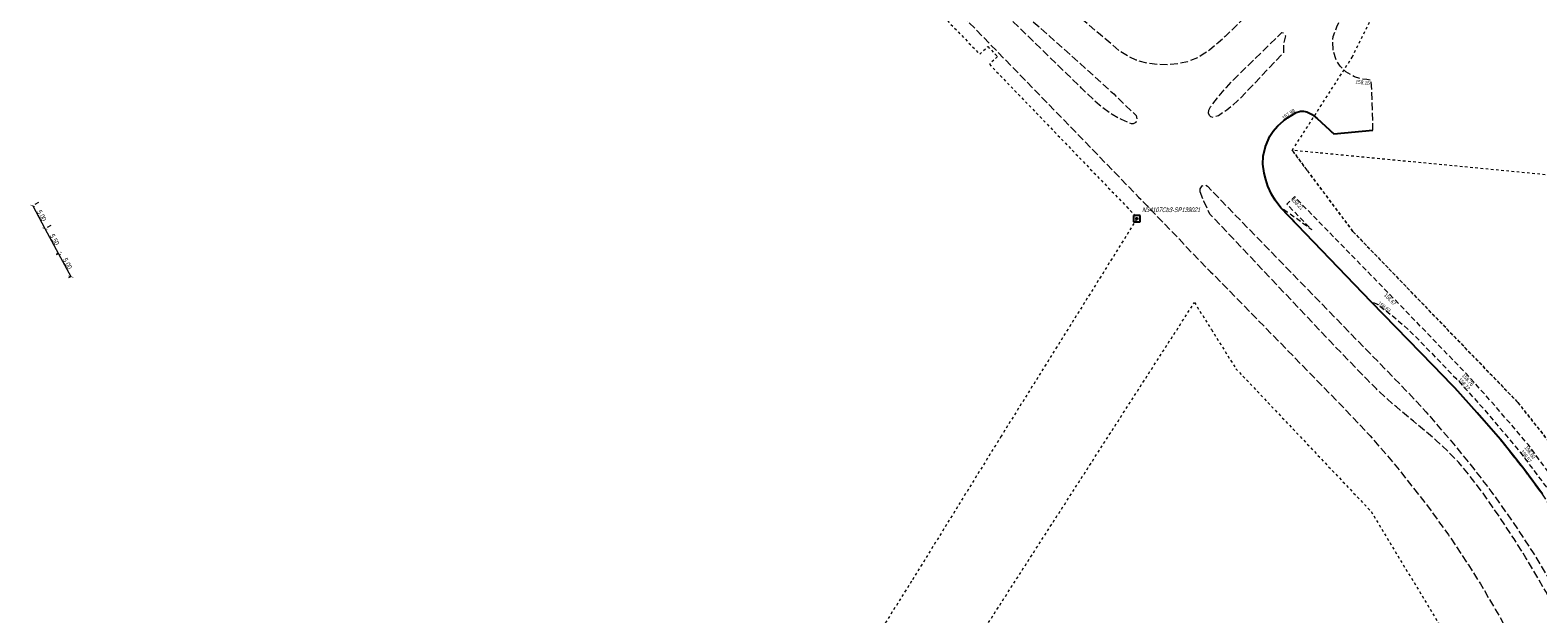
# Model space of a CAD drawing. Header units: metres. Extents: x 8440716 to 8446743, y 5883760 to 5887966.
# Tile 68 of 256: x 8442026 to 8442316, y 5885795 to 5885907. Entities that reach past the tile are written whole.
import ezdxf
from ezdxf.enums import TextEntityAlignment as Align

# ---------------------------------------------------------------- set-up
doc = ezdxf.new("R2010")
doc.units = ezdxf.units.M
doc.header["$MEASUREMENT"] = 0
for name, pattern in [('0.5_0.5', [1, 0.5, -0.5]), ('1', [0]), ('1.0_0.5', [1.5, 1, -0.5]), ('1.5_0.5', [2, 1.5, -0.5])]:
    doc.linetypes.add(name, pattern=pattern)
doc.layers.get('0').update_dxf_attribs({"color": 250, "linetype": 'CONTINUOUS', "lineweight": 5})
doc.layers.get('Defpoints').update_dxf_attribs({"color": 252, "linetype": 'CONTINUOUS'})
for name, color, linetype in [('!STR opis', 7, 'CONTINUOUS'), ('218-kontur użytku gruntowego', 253, 'CONTINUOUS'), ('chodnik', 253, 'CONTINUOUS'), ('jezdnia', 253, 'CONTINUOUS'), ('krawężnik', 253, 'CONTINUOUS'), ('pikieta sztuczna', 253, 'CONTINUOUS'), ('pikieta sztuczna-Atr2', 253, 'CONTINUOUS'), ('Szczegółowa osnowa geodezyjna pozioma', 253, 'CONTINUOUS'), ('Szczegółowa osnowa geodezyjna pozioma-Atr103', 253, 'CONTINUOUS')]:
    doc.layers.add(name, color=color, linetype=linetype)
doc.styles.add('_STR_Arial Narrow', font='arialnarrow.ttf', dxfattribs={"width": 0.8, "height": 1})
doc.styles.get("Standard").update_dxf_attribs({"font": 'Working1250', "width": 0.75})
doc.dimstyles.new('Maciek', dxfattribs={"dimtxt": 1, "dimasz": 0.7, "dimexe": 0.5, "dimexo": 1.5, "dimgap": 0.1, "dimtad": 1, "dimzin": 1, "dimdsep": 46, "dimtxsty": '_STR_Arial Narrow', "dimblk": 'ARCHTICK', "dimcen": 0, "dimclrd": 7, "dimclre": 7, "dimclrt": 7, "dimadec": 0, "dimazin": 0, "dimtfac": 1, "dimtmove": 0, "dimatfit": 3, "dimfxl": 1, "dimlwd": 15, "dimlwe": 15, "dimarcsym": 0})

# ---------------------------------------------------------------- blocks, each defined once
blk = doc.blocks.new('PW01')
at = {"linetype": 'Continuous', "lineweight": 13}
h = blk.add_hatch(color=0, dxfattribs=at)
edge = h.paths.add_edge_path()
edge.add_arc((0, 0), 0.045, 0, 360)
blk = doc.blocks.new('OSSP')
at = {"color": 0}
for p, q in [((-0.626, 0.625), (-0.626, -0.625)), ((-0.626, 0.625), (-0.626, -0.625)), ((0.624, 0.625), (-0.626, 0.625)), ((0.624, 0.625), (-0.626, 0.625)), ((0.3, 0), (-0.3, 0)), ((0.3, 0), (-0.3, 0)), ((0, -0.3), (0, 0.3)), ((0, -0.3), (0, 0.3)), ((0.624, -0.625), (0.624, 0.625)), ((0.624, -0.625), (0.624, 0.625)), ((-0.626, -0.625), (0.624, -0.625)), ((-0.626, -0.625), (0.624, -0.625))]:
    blk.add_line(p, q, dxfattribs=at)
blk = doc.blocks.new('_ArchTick')
at = {"color": 0, "linetype": 'ByBlock', "const_width": 0.15}
blk.add_lwpolyline([(-0.5, -0.5), (0.5, 0.5)], dxfattribs=at)
blk = doc.blocks.new('*D94')
at = {"layer": '!STR opis', "color": 7, "linetype": '1', "lineweight": 15}
for p, q in [((8442026.13, 5885873.22), (8442028.49, 5885868.81)), ((8442027.28, 5885873.84), (8442026.57, 5885873.46)), ((8442029.64, 5885869.43), (8442028.93, 5885869.05))]:
    blk.add_line(p, q, dxfattribs=at)
at = {"layer": 'Defpoints', "color": 0, "lineweight": 100}
for p in [(8442025.96, 5885873.13), (8442028.32, 5885868.72), (8442028.49, 5885868.81)]:
    blk.add_point(p, dxfattribs=at)
at = {"layer": '!STR opis', "color": 7, "lineweight": 15, "xscale": 0.7, "yscale": 0.7, "zscale": 0.7}
for p, rotation in [((8442026.13, 5885873.22), 118.2054460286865), ((8442028.49, 5885868.81), 298.2054460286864)]:
    blk.add_blockref('_ArchTick', p, dxfattribs=dict(at, rotation=rotation))
at = {"layer": '!STR opis', "color": 7, "lineweight": 9, "insert": (8442027.85, 5885871.31), "char_height": 1, "attachment_point": 5, "rotation": 298.2054, "style": '_STR_Arial Narrow'}
blk.add_mtext('5.00', dxfattribs=at)
blk = doc.blocks.new('*D95')
at = {"layer": '!STR opis', "color": 7, "linetype": '1', "lineweight": 15}
for p, q in [((8442028.49, 5885868.81), (8442031.09, 5885863.97)), ((8442029.04, 5885869.11), (8442028.93, 5885869.05)), ((8442031.64, 5885864.26), (8442031.53, 5885864.2))]:
    blk.add_line(p, q, dxfattribs=at)
at = {"layer": 'Defpoints', "color": 0, "lineweight": 100}
for p in [(8442027.72, 5885868.4), (8442030.32, 5885863.55), (8442031.09, 5885863.97)]:
    blk.add_point(p, dxfattribs=at)
at = {"layer": '!STR opis', "color": 7, "lineweight": 15, "xscale": 0.7, "yscale": 0.7, "zscale": 0.7}
for p, rotation in [((8442028.49, 5885868.81), 118.2054460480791), ((8442031.09, 5885863.97), 298.2054460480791)]:
    blk.add_blockref('_ArchTick', p, dxfattribs=dict(at, rotation=rotation))
at = {"layer": '!STR opis', "color": 7, "lineweight": 9, "insert": (8442030.33, 5885866.68), "char_height": 1, "attachment_point": 5, "rotation": 298.2054, "style": '_STR_Arial Narrow'}
blk.add_mtext('5.50', dxfattribs=at)
blk = doc.blocks.new('*D96')
at = {"layer": '!STR opis', "color": 7, "linetype": '1', "lineweight": 15}
for p, q in [((8442031.04, 5885863.94), (8442030.65, 5885863.73)), ((8442031.09, 5885863.97), (8442033.46, 5885859.56)), ((8442033.4, 5885859.53), (8442033.02, 5885859.32))]:
    blk.add_line(p, q, dxfattribs=at)
at = {"layer": 'Defpoints', "color": 0, "lineweight": 100}
for p in [(8442032.36, 5885864.65), (8442033.46, 5885859.56), (8442034.73, 5885860.24)]:
    blk.add_point(p, dxfattribs=at)
at = {"layer": '!STR opis', "color": 7, "lineweight": 15, "xscale": 0.7, "yscale": 0.7, "zscale": 0.7}
for p, rotation in [((8442031.09, 5885863.97), 118.2054460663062), ((8442033.46, 5885859.56), 298.2054460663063)]:
    blk.add_blockref('_ArchTick', p, dxfattribs=dict(at, rotation=rotation))
at = {"layer": '!STR opis', "color": 7, "lineweight": 9, "insert": (8442032.81, 5885862.05), "char_height": 1, "attachment_point": 5, "rotation": 298.2054, "style": '_STR_Arial Narrow'}
blk.add_mtext('5.00', dxfattribs=at)

msp = doc.modelspace()

# ---------------------------------------------------------------- linework, layer by layer
at = {"layer": '218-kontur użytku gruntowego', "color": 3, "linetype": '0.5_0.5', "lineweight": 18, "flags": 128}
for points in [[(8442280.18, 5885901.85), (8442322.51, 5885987.08)], [(8442191.83, 5885919.7), (8442208.47, 5885902.41)], [(8442208.47, 5885902.41), (8442210.02, 5885903.9)], [(8442210.02, 5885903.9), (8442211.89, 5885901.96)], [(8442211.89, 5885901.96), (8442210.34, 5885900.47)], [(8442268.64, 5885883.89), (8442280.18, 5885901.85)], [(8442210.34, 5885900.47), (8442236.77, 5885873.01)], [(8442271.55, 5885879.98), (8442268.64, 5885883.89)], [(8442268.64, 5885883.89), (8442271.55, 5885879.98)], [(8442273.62, 5885883.41), (8442268.64, 5885883.89)], [(8442349.18, 5885876.14), (8442273.62, 5885883.41)], [(8442280.32, 5885868.26), (8442271.55, 5885879.98)], [(8442271.55, 5885879.98), (8442280.32, 5885868.26)], [(8442236.77, 5885873.01), (8442238.83, 5885870.87)], [(8442238.7, 5885870.67), (8442212.59, 5885828.81)], [(8442238.83, 5885870.87), (8442238.7, 5885870.67)], [(8442312.06, 5885835.33), (8442280.32, 5885868.26)], [(8442280.32, 5885868.26), (8442312.06, 5885835.33)], [(8442175.02, 5885738.22), (8442249.81, 5885854.59)], [(8442249.81, 5885854.59), (8442253.07, 5885849.37)], [(8442253.07, 5885849.37), (8442257.78, 5885841.82)], [(8442257.78, 5885841.82), (8442283.82, 5885814.3)], [(8442319.97, 5885825.38), (8442312.06, 5885835.33)], [(8442312.06, 5885835.33), (8442319.97, 5885825.38)], [(8442212.59, 5885828.81), (8442195.34, 5885800.87)], [(8442283.82, 5885814.3), (8442312.01, 5885767.58)], [(8442195.34, 5885800.87), (8442170.87, 5885761.9)]]:
    msp.add_lwpolyline(points, dxfattribs=at)
at = {"layer": 'chodnik', "color": 253, "linetype": '1.0_0.5', "lineweight": 18, "flags": 128}
msp.add_lwpolyline([(8442266.46, 5885872.83), (8442283.86, 5885854.71), (8442284.94, 5885854.29), (8442288.19, 5885851.83), (8442290.89, 5885849.41), (8442292.54, 5885847.84), (8442300.12, 5885839.99), (8442300.47, 5885839.63), (8442306.31, 5885833.14), (8442312.44, 5885825.84), (8442317.93, 5885818.5), (8442323.17, 5885810.81), (8442327.87, 5885803.33), (8442331.85, 5885796.45), (8442342.83, 5885776.35), (8442344.46, 5885775.14), (8442346.16, 5885774.2), (8442346.4, 5885773.96), (8442346.5, 5885773.48), (8442346.37, 5885772.59), (8442348.42, 5885771.85), (8442348.95, 5885772.24), (8442350.21, 5885772.96), (8442351.04, 5885772.88), (8442351.73, 5885772.45), (8442352.49, 5885771.7), (8442352.77, 5885771.2), (8442354.13, 5885771.26), (8442355.24, 5885771.45), (8442355.03, 5885772.31), (8442355.15, 5885772.75), (8442355.48, 5885773.01), (8442356.45, 5885773.24), (8442357.41, 5885773.55), (8442358.5, 5885773.97), (8442359.33, 5885774.34), (8442383.84, 5885787.92), (8442416.12, 5885805.68), (8442449.71, 5885824.15), (8442481.16, 5885841.49), (8442514.02, 5885859.59), (8442543.31, 5885875.72), (8442564.01, 5885887.15), (8442580.37, 5885896.11), (8442580.86, 5885896.35), (8442580.76, 5885897.33), (8442580.54, 5885898.36), (8442580.11, 5885899.4), (8442563.33, 5885890.18), (8442536.31, 5885875.33), (8442536.13, 5885875.23), (8442533.61, 5885873.84), (8442513.51, 5885862.77), (8442509.14, 5885860.37), (8442506.36, 5885858.83), (8442479.74, 5885844.17), (8442448.35, 5885826.89), (8442414.69, 5885808.32), (8442398.73, 5885799.65), (8442382.44, 5885790.58), (8442358.34, 5885777.27), (8442356.64, 5885776.42), (8442354.8, 5885775.47), (8442353.82, 5885775.07), (8442352.68, 5885774.89), (8442351.36, 5885774.9), (8442349.89, 5885775.18), (8442348, 5885775.7), (8442346.52, 5885776.32), (8442345.77, 5885776.72), (8442344.47, 5885777.92), (8442343.89, 5885778.74), (8442333.61, 5885797.49), (8442329.73, 5885804.3), (8442324.91, 5885811.94), (8442319.63, 5885819.69), (8442314.1, 5885827.12), (8442307.88, 5885834.46), (8442301.96, 5885841.04), (8442287.01, 5885856.55), (8442269.07, 5885874.96), (8442267.58, 5885873.54), (8442272.44, 5885868.55), (8442267.69, 5885872)], close=True, dxfattribs=at)
at = {"layer": 'jezdnia', "color": 253, "linetype": '1.5_0.5', "lineweight": 18, "flags": 128}
for points in [[(8442182.64, 5885667.02), (8442183.93, 5885663.68), (8442185.11, 5885660.42), (8442197.38, 5885664.97), (8442200.68, 5885666.22), (8442216.76, 5885672.78), (8442216.99, 5885672.86), (8442224.07, 5885675.96), (8442231.01, 5885679), (8442235.03, 5885680.8), (8442247.1, 5885686.44), (8442259.38, 5885692.52), (8442268.55, 5885697.31), (8442274.42, 5885700.41), (8442290.83, 5885709.32), (8442301.39, 5885715.16), (8442325.72, 5885728.53), (8442361.66, 5885748.3), (8442364.41, 5885749.81), (8442366.18, 5885750.8), (8442370.1, 5885752.96), (8442395.86, 5885767.12), (8442411.49, 5885775.73), (8442428.11, 5885784.85), (8442461.72, 5885803.33), (8442493.12, 5885820.6), (8442509.07, 5885829.36), (8442525.08, 5885838.22), (8442560.59, 5885857.76), (8442575.62, 5885866.03), (8442596.27, 5885877.38), (8442622.88, 5885892.02), (8442655.42, 5885909.85), (8442670.86, 5885918.39), (8442687.74, 5885927.66), (8442719.97, 5885945.42), (8442752.21, 5885963.2), (8442782.54, 5885979.87), (8442817.28, 5885998.96), (8442832.59, 5886007.41), (8442849.68, 5886016.78), (8442866.88, 5886026.28), (8442881.99, 5886034.53), (8442900.66, 5886044.85), (8442914.66, 5886052.49), (8442928.88, 5886060.39), (8442946.55, 5886070.05), (8442963.27, 5886079.29), (8442979.26, 5886088.05), (8442994.34, 5886096.35), (8443012.55, 5886106.35), (8443031.31, 5886116.65), (8443044.11, 5886123.64), (8443060.54, 5886132.7), (8443075.98, 5886141.25), (8443095.05, 5886151.72), (8443108.91, 5886159.35), (8443125.9, 5886168.72), (8443141.39, 5886177.23), (8443155.91, 5886185.21), (8443157.54, 5886186.08), (8443159.23, 5886186.84), (8443160.86, 5886187.3), (8443162.63, 5886187.68), (8443164.5, 5886187.78), (8443166.65, 5886187.56), (8443168.8, 5886187.11), (8443170.6, 5886186.43), (8443172.73, 5886185.26), (8443173.93, 5886184.39), (8443175.14, 5886183.18), (8443176.03, 5886182.15), (8443176.68, 5886181.29), (8443183.77, 5886169.39), (8443184.7, 5886167.9), (8443185.92, 5886166.11), (8443200, 5886146.29), (8443201.26, 5886144.48), (8443212.45, 5886128.84), (8443213.57, 5886127.14), (8443215.06, 5886124.5), (8443215.43, 5886123.98), (8443220.79, 5886126.94), (8443220.53, 5886127.38), (8443207.65, 5886156.32), (8443201.8, 5886169.32), (8443198.9, 5886174.06), (8443194.72, 5886181.54), (8443190.71, 5886188.52), (8443189.9, 5886189.79), (8443189.5, 5886190.35), (8443188.06, 5886192.86), (8443187.56, 5886194.26), (8443187.08, 5886196.27), (8443187.17, 5886198.09), (8443187.49, 5886199.48), (8443187.97, 5886200.6), (8443188.72, 5886201.97), (8443189.74, 5886203.16), (8443190.93, 5886204.13), (8443191.81, 5886204.71), (8443193.62, 5886205.7), (8443199.41, 5886208.86), (8443223.12, 5886221.73), (8443238.17, 5886230.17), (8443255.89, 5886239.65), (8443272.16, 5886248.51), (8443288.16, 5886257.14), (8443292.38, 5886259.46), (8443303.37, 5886265.4), (8443311.2, 5886269.66), (8443320.62, 5886274.85), (8443336.09, 5886283.17), (8443353.33, 5886292.56), (8443368.22, 5886300.64), (8443385.96, 5886310.32), (8443403.31, 5886319.78), (8443418.42, 5886328.02), (8443427, 5886332.66), (8443436.75, 5886337.91), (8443450.76, 5886345.54), (8443466.85, 5886354.26), (8443483.26, 5886363.22), (8443499.04, 5886371.8), (8443515.78, 5886380.89), (8443526.31, 5886386.6), (8443528.39, 5886387.73), (8443530.06, 5886388.47), (8443531.43, 5886388.9), (8443532.3, 5886389.02), (8443533.39, 5886389.06), (8443534.59, 5886388.9), (8443536.2, 5886388.66), (8443537.85, 5886388.32), (8443538.44, 5886388.1), (8443538.95, 5886387.79), (8443539.93, 5886387.11), (8443540.7, 5886386.46), (8443541.78, 5886385.5), (8443542.6, 5886384.63), (8443543.66, 5886383.28), (8443549.13, 5886386.45), (8443549.41, 5886386.64), (8443548.71, 5886388.63), (8443548.41, 5886389.83), (8443548.24, 5886390.67), (8443547.96, 5886392.33), (8443547.97, 5886392.85), (8443548.15, 5886393.99), (8443548.6, 5886395.65), (8443549.09, 5886396.87), (8443549.93, 5886398.3), (8443550.69, 5886399.17), (8443551.83, 5886400.2), (8443553.52, 5886401.41), (8443580.69, 5886416.19), (8443613.39, 5886433.98), (8443646.03, 5886451.69), (8443678.53, 5886469.41), (8443710.96, 5886487.02), (8443743.2, 5886504.62), (8443750.92, 5886508.73), (8443752.18, 5886509.35), (8443753.51, 5886509.96), (8443772.41, 5886518.46), (8443776.78, 5886520.45), (8443781.52, 5886522.57), (8443783.58, 5886523.52), (8443791.91, 5886527.66), (8443809.52, 5886537.25), (8443842.31, 5886555.06), (8443848.92, 5886558.62), (8443864.01, 5886566.87), (8443874.8, 5886572.73), (8443907.44, 5886590.41), (8443929.48, 5886602.46), (8443939.46, 5886607.88), (8443971.66, 5886625.39), (8444001.52, 5886641.64), (8444001.83, 5886641.8), (8444003.04, 5886642.42), (8444003.77, 5886642.69), (8444005.16, 5886643.21), (8444008.22, 5886643.67), (8444010.24, 5886643.47), (8444012.17, 5886643.02), (8444013.73, 5886642.38), (8444015.59, 5886641.2), (8444016.98, 5886640.13), (8444018.03, 5886638.64), (8444018.76, 5886637.39), (8444018.97, 5886637.1), (8444019.24, 5886636.62), (8444022.21, 5886638.24), (8444025.35, 5886639.89), (8444025.17, 5886640.28), (8444024.96, 5886640.68), (8444022.49, 5886645.15), (8444021.51, 5886646.93), (8444020.57, 5886648.54), (8444019.45, 5886650.82), (8444019.29, 5886651.63), (8444019.35, 5886652.03), (8444019.81, 5886652.28), (8444020.18, 5886652.13), (8444021.24, 5886651.15), (8444022.35, 5886649.63), (8444023.25, 5886647.97), (8444024.25, 5886646.08), (8444026.67, 5886641.69), (8444027.13, 5886640.95), (8444031.5, 5886643.22), (8444036.06, 5886645.56), (8444035.98, 5886645.79), (8444035.56, 5886646.49), (8444033.4, 5886650.34), (8444033.11, 5886650.98), (8444032.74, 5886652.02), (8444032.55, 5886652.85), (8444032.45, 5886653.79), (8444032.43, 5886654.52), (8444032.49, 5886655.62), (8444032.56, 5886656.41), (8444032.79, 5886657.61), (8444033.12, 5886658.67), (8444033.58, 5886659.77), (8444034.07, 5886660.79), (8444034.6, 5886661.6), (8444035.1, 5886662.23), (8444036.89, 5886664.04), (8444037.51, 5886664.58), (8444038.3, 5886665.07), (8444039.65, 5886665.81), (8444041.04, 5886666.54), (8444042.79, 5886667.48), (8444093.39, 5886695.02), (8444096.66, 5886696.8), (8444106.96, 5886702.37), (8444133.41, 5886716.78), (8444166.14, 5886734.6), (8444194.9, 5886750.2), (8444209.39, 5886758.1), (8444230.88, 5886769.79), (8444236.05, 5886772.56), (8444252.2, 5886781.37), (8444263.53, 5886787.55), (8444295.99, 5886805.18), (8444317.07, 5886816.66), (8444318.07, 5886817.19), (8444319.66, 5886818.07), (8444332.15, 5886824.85), (8444333.53, 5886825.54), (8444334.11, 5886825.87), (8444360.83, 5886840.41), (8444380.6, 5886851.19), (8444424.86, 5886875.27), (8444442.08, 5886884.62), (8444443.19, 5886885.22), (8444458.15, 5886893.35), (8444490.66, 5886911.03), (8444519.32, 5886926.65), (8444522.47, 5886928.32), (8444538.39, 5886937.03), (8444555.99, 5886946.55), (8444588.27, 5886964.09), (8444620.73, 5886981.9), (8444653.28, 5887000.05), (8444685.3, 5887018.21), (8444717.46, 5887036.42), (8444749.52, 5887054.61), (8444782.17, 5887073.01), (8444814.04, 5887090.64), (8444846.64, 5887108.45), (8444868.2, 5887120.27), (8444873.27, 5887123.12), (8444889.64, 5887132.07), (8444882.03, 5887135.94), (8444864.66, 5887126.43), (8444843.4, 5887114.77), (8444810.95, 5887097.04), (8444778.53, 5887079.11), (8444746.26, 5887060.92), (8444714.17, 5887042.73), (8444681.74, 5887024.44), (8444649.84, 5887006.33), (8444617.5, 5886988.24), (8444610.77, 5886984.48), (8444610.05, 5886984.9), (8444609.34, 5886984.48), (8444609.22, 5886983.66), (8444585.16, 5886970.55), (8444552.7, 5886952.85), (8444541.15, 5886946.59), (8444519.56, 5886934.86), (8444516.02, 5886932.92), (8444487.24, 5886917.27), (8444476.31, 5886911.33), (8444452.13, 5886898.16), (8444422.65, 5886882.11), (8444389.83, 5886864.29), (8444357.71, 5886846.82), (8444325.06, 5886829.04), (8444292.44, 5886811.3), (8444259.94, 5886793.61), (8444227.93, 5886776.18), (8444194.8, 5886758.19), (8444162.61, 5886740.72), (8444130.05, 5886722.97), (8444097.62, 5886705.32), (8444064.95, 5886687.6), (8444039.43, 5886673.68), (8444037.63, 5886672.71), (8444032.76, 5886670.09), (8444028.82, 5886668.19), (8444025.78, 5886667.4), (8444025.41, 5886667.59), (8444025.38, 5886667.64), (8444025.29, 5886668.01), (8444025.55, 5886668.31), (8444026.45, 5886668.85), (8444031.87, 5886671.86), (8444036.7, 5886674.47), (8444038.5, 5886675.45), (8444063.84, 5886689.19), (8444096.57, 5886706.97), (8444103.07, 5886710.56), (8444104.89, 5886711.58), (8444106.61, 5886712.6), (8444108.42, 5886713.77), (8444128, 5886726.42), (8444134.67, 5886730.74), (8444136.62, 5886731.99), (8444138.57, 5886733.22), (8444140.38, 5886734.2), (8444159.81, 5886744.81), (8444192.81, 5886762.73), (8444225.35, 5886780.41), (8444257.6, 5886797.94), (8444289.99, 5886815.57), (8444322.58, 5886833.3), (8444355.13, 5886851.01), (8444387.48, 5886868.6), (8444388.28, 5886869.04), (8444388.95, 5886868.79), (8444389.67, 5886869.2), (8444389.8, 5886869.88), (8444419.95, 5886886.23), (8444452.63, 5886904.01), (8444484.97, 5886921.57), (8444517.29, 5886939.14), (8444550.43, 5886957.18), (8444582.81, 5886974.82), (8444615.26, 5886992.42), (8444647.73, 5887010.09), (8444680.13, 5887027.72), (8444712.81, 5887045.52), (8444745.15, 5887063.07), (8444777.61, 5887080.69), (8444810.13, 5887098.4), (8444842.68, 5887116.09), (8444863.88, 5887127.61), (8444882.96, 5887137.97), (8444882.26, 5887145.94), (8444860.65, 5887133.93), (8444839.33, 5887122.35), (8444806.76, 5887104.66), (8444774.02, 5887086.8), (8444741.95, 5887069.42), (8444709.6, 5887051.8), (8444676.44, 5887033.78), (8444644.37, 5887016.38), (8444612.06, 5886998.82), (8444588.65, 5886986.08), (8444587.26, 5886985.29), (8444573.12, 5886977.57), (8444572.3, 5886977.16), (8444547.1, 5886963.53), (8444514.16, 5886945.57), (8444481.68, 5886927.89), (8444449.12, 5886910.17), (8444416.89, 5886892.66), (8444384.06, 5886874.78), (8444351.63, 5886857.13), (8444318.98, 5886839.45), (8444312.91, 5886836.14), (8444311.82, 5886835.51), (8444299.14, 5886828.6), (8444298.16, 5886828.07), (8444286.79, 5886821.89), (8444254.3, 5886804.2), (8444243.13, 5886798.16), (8444227.05, 5886789.41), (8444222.13, 5886786.73), (8444189.33, 5886768.9), (8444156.95, 5886751.28), (8444123.75, 5886733.21), (8444092.15, 5886716.06), (8444058.84, 5886697.93), (8444033.66, 5886684.23), (8444031.96, 5886683.28), (8444027.04, 5886680.61), (8443995.23, 5886663.39), (8443994.32, 5886662.89), (8443993.17, 5886662.27), (8443991.23, 5886661.21), (8443990.8, 5886660.98), (8443986.63, 5886658.84), (8443985.92, 5886658.29), (8443973.91, 5886651.74), (8443961.32, 5886644.88), (8443947.15, 5886637.19), (8443937.23, 5886631.77), (8443936.61, 5886631.6), (8443929.02, 5886627.34), (8443889.81, 5886606.05), (8443864.33, 5886592.22), (8443831.66, 5886574.46), (8443799.01, 5886556.69), (8443766.57, 5886539.05), (8443734.18, 5886521.39), (8443701.99, 5886503.91), (8443669.61, 5886486.27), (8443636.97, 5886468.52), (8443603.91, 5886450.56), (8443570.97, 5886432.65), (8443551.41, 5886422.01), (8443539.44, 5886415.52), (8443538.87, 5886415.2), (8443506.58, 5886397.62), (8443489.49, 5886388.36), (8443473.88, 5886379.86), (8443457.75, 5886371.08), (8443441.56, 5886362.27), (8443426.4, 5886354.03), (8443409.11, 5886344.67), (8443391.27, 5886334.95), (8443376.6, 5886326.98), (8443366.93, 5886321.75), (8443358.68, 5886317.2), (8443351.13, 5886313.14), (8443343.69, 5886309.09), (8443338.6, 5886306.36), (8443329.25, 5886301.24), (8443315.33, 5886293.7), (8443311.22, 5886291.46), (8443294.86, 5886282.52), (8443290.95, 5886280.37), (8443290.5, 5886280.14), (8443278.14, 5886273.43), (8443266.38, 5886267.05), (8443259.62, 5886263.33), (8443241.48, 5886256.76), (8443192.08, 5886226.72), (8443190.09, 5886225.66), (8443188.31, 5886224.68), (8443184.36, 5886222.54), (8443181.76, 5886221.1), (8443170.7, 5886217.65), (8443170.26, 5886217.77), (8443160.42, 5886224.39), (8443156.16, 5886227.25), (8443159.75, 5886215.74), (8443159.73, 5886213.66), (8443159.39, 5886211.66), (8443158.81, 5886210.12), (8443157.97, 5886208.73), (8443157.23, 5886207.99), (8443155.67, 5886206.81), (8443153.92, 5886205.82), (8443144.69, 5886200.74), (8443131.57, 5886193.55), (8443118.2, 5886186.27), (8443112.75, 5886183.31), (8443099.28, 5886175.85), (8443084.72, 5886167.8), (8443075.2, 5886162.68), (8443066.84, 5886158.03), (8443053.58, 5886150.78), (8443034.73, 5886140.43), (8443021.46, 5886133.1), (8443012.19, 5886128.04), (8442990.56, 5886116.19), (8442985.17, 5886113.13), (8442969.51, 5886104.55), (8442954.41, 5886096.21), (8442937.1, 5886086.69), (8442920.14, 5886077.37), (8442904.57, 5886068.79), (8442891.36, 5886061.56), (8442872.46, 5886051.15), (8442871.57, 5886050.69), (8442870.04, 5886049.95), (8442853.23, 5886042.46), (8442839.41, 5886036.36), (8442836.01, 5886034.82), (8442834.07, 5886033.91), (8442832.21, 5886032.92), (8442822.23, 5886027.48), (8442806.05, 5886018.56), (8442790.76, 5886010.15), (8442789.27, 5886009.36), (8442788.34, 5886008.95), (8442787.47, 5886008.82), (8442785.78, 5886009.11), (8442784.95, 5886009.41), (8442783.89, 5886010.13), (8442783.07, 5886010.99), (8442782.62, 5886011.64), (8442781.65, 5886013.34), (8442781, 5886014.48), (8442780.78, 5886014.42), (8442776.15, 5886011.86), (8442775.91, 5886011.65), (8442777.81, 5886008.18), (8442778.09, 5886007.21), (8442778.01, 5886005.75), (8442777.65, 5886004.51), (8442776.96, 5886003.35), (8442776.3, 5886002.55), (8442774.81, 5886001.36), (8442770.87, 5885999.23), (8442756.54, 5885991.31), (8442741.24, 5885982.9), (8442708.36, 5885964.81), (8442676.55, 5885947.34), (8442660.13, 5885938.27), (8442643.94, 5885929.38), (8442626.55, 5885919.81), (8442611.85, 5885911.74), (8442600.84, 5885905.69), (8442591.83, 5885900.77), (8442590.6, 5885900.4), (8442589.56, 5885900.34), (8442588.46, 5885900.57), (8442587.49, 5885900.95), (8442586.37, 5885901.59), (8442585.49, 5885902.51), (8442585.2, 5885902.95), (8442584.28, 5885904.35), (8442583.34, 5885905.77), (8442578.98, 5885903.47), (8442578.19, 5885902.97), (8442579.08, 5885901.42), (8442579.74, 5885900.28), (8442580.11, 5885899.4), (8442580.54, 5885898.36), (8442580.76, 5885897.33), (8442580.86, 5885896.35), (8442580.83, 5885895.6), (8442580.67, 5885894.5), (8442580.1, 5885892.72), (8442579.43, 5885891.17), (8442578.57, 5885889.96), (8442577.62, 5885889.04), (8442576.46, 5885888.28), (8442566.72, 5885882.85), (8442562.08, 5885880.33), (8442555.47, 5885876.7), (8442551.35, 5885874.45), (8442534.3, 5885865.07), (8442516.23, 5885855.16), (8442499.86, 5885846.13), (8442483.54, 5885837.12), (8442468.47, 5885828.84), (8442458.4, 5885823.29), (8442456.97, 5885822.61), (8442455.91, 5885822.09), (8442451.51, 5885820.14), (8442431.99, 5885811.54), (8442422.73, 5885807.44), (8442420.7, 5885806.47), (8442419.24, 5885805.71), (8442416.79, 5885804.41), (8442400.7, 5885795.58), (8442384.59, 5885786.71), (8442372.34, 5885779.96), (8442359.86, 5885773.09), (8442359.12, 5885772.71), (8442356.89, 5885771.91), (8442355.24, 5885771.45), (8442354.13, 5885771.26), (8442352.77, 5885771.2), (8442350.85, 5885771.4), (8442348.42, 5885771.85), (8442346.37, 5885772.59), (8442344.02, 5885773.8), (8442341.7, 5885775.62), (8442340.49, 5885777.6), (8442335.38, 5885787.01), (8442330.67, 5885795.59), (8442330.5, 5885795.86), (8442328.05, 5885800.26), (8442324.7, 5885805.83), (8442320.55, 5885812.22), (8442316.79, 5885817.61), (8442313.21, 5885822.52), (8442308.71, 5885828.15), (8442304.23, 5885833.34), (8442299.92, 5885838.16), (8442299.39, 5885838.7), (8442295.74, 5885842.46), (8442283.86, 5885854.71), (8442266.46, 5885872.83), (8442265.33, 5885874.27), (8442264.62, 5885875.43), (8442263.95, 5885876.98), (8442263.53, 5885878.29), (8442263.24, 5885879.49), (8442263, 5885881.24), (8442263.03, 5885882.79), (8442263.48, 5885884.64), (8442264.32, 5885886.63), (8442264.98, 5885887.61), (8442265.83, 5885888.58), (8442267.01, 5885889.63), (8442267.74, 5885890.15), (8442269.38, 5885891.21), (8442270.24, 5885891.47), (8442270.78, 5885891.41), (8442271.44, 5885891.29), (8442272.5, 5885890.82), (8442273.41, 5885890), (8442276.64, 5885887.1), (8442284.17, 5885887.75), (8442284.05, 5885893.41), (8442283.84, 5885897.42), (8442283, 5885897.52), (8442282.04, 5885897.63), (8442280.64, 5885898.05), (8442278.98, 5885899.02), (8442278.1, 5885899.87), (8442277.84, 5885900.13), (8442277, 5885901.5), (8442276.53, 5885903.1), (8442276.49, 5885903.24), (8442276.42, 5885904.89), (8442276.54, 5885905.81), (8442277.21, 5885907.71), (8442278.72, 5885910.56), (8442283.3, 5885918.75), (8442285.02, 5885921.81), (8442287.18, 5885925.81), (8442288.02, 5885927.39), (8442291.67, 5885934.6), (8442294.45, 5885940.23), (8442297.5, 5885946.49), (8442297.33, 5885946.57), (8442293.92, 5885948.57), (8442294.47, 5885949.81), (8442289.15, 5885952.2), (8442287.29, 5885949.05), (8442285.86, 5885945.46), (8442283.8, 5885941.52), (8442281.41, 5885937.22), (8442279.32, 5885933.92), (8442277.25, 5885930.91), (8442273.9, 5885926.4), (8442267.01, 5885917.6), (8442265.03, 5885915.23), (8442262.22, 5885912.17), (8442255.73, 5885905.83), (8442254.4, 5885904.6), (8442252.68, 5885903.21), (8442251.52, 5885902.4), (8442250.61, 5885901.81), (8442248.46, 5885900.96), (8442246.9, 5885900.62), (8442244.63, 5885900.37), (8442242.75, 5885900.41), (8442240.71, 5885900.65), (8442238.6, 5885901.28), (8442237.04, 5885902), (8442235.43, 5885902.99), (8442231.7, 5885906.14), (8442213.52, 5885921.78), (8442213.46, 5885921.7), (8442208.99, 5885917.31), (8442211.32, 5885915.27), (8442218.47, 5885908.94), (8442227.55, 5885900.86), (8442230.53, 5885898.17), (8442234.26, 5885894.75), (8442238.56, 5885890.62), (8442238.74, 5885889.92), (8442238.51, 5885889.25), (8442238.02, 5885888.97), (8442237.68, 5885888.97), (8442235.76, 5885889.82), (8442233.95, 5885890.79), (8442231.51, 5885892.57), (8442228.09, 5885895.87), (8442225.26, 5885898.61), (8442212.63, 5885910.88), (8442209.69, 5885913.71), (8442207.51, 5885916.02), (8442203.6, 5885911.37), (8442205.06, 5885909.91), (8442224.63, 5885889.78), (8442226.44, 5885887.92), (8442239.05, 5885874.9), (8442240.72, 5885873.17), (8442246.86, 5885866.82), (8442248.42, 5885865.09), (8442252.92, 5885860.45), (8442253.4, 5885860.04), (8442271.63, 5885841.36), (8442278.7, 5885834.11), (8442283.63, 5885828.87), (8442288.08, 5885823.73), (8442294.3, 5885815.87), (8442298.72, 5885809.8), (8442302.56, 5885804.02), (8442304.87, 5885800.34), (8442307.79, 5885795.35), (8442310.25, 5885791.04), (8442315.87, 5885780.7), (8442317.67, 5885777.48), (8442324.02, 5885765.91), (8442324.92, 5885763.98), (8442325.39, 5885762.48), (8442325.63, 5885761.38), (8442325.77, 5885759.63), (8442325.63, 5885757.49), (8442325.02, 5885754.6), (8442323.91, 5885752.04), (8442322.41, 5885749.78), (8442320.55, 5885747.86), (8442318.49, 5885746.43), (8442317.28, 5885745.71), (8442304.28, 5885738.53), (8442292.45, 5885732.01), (8442277.96, 5885724.08), (8442272.28, 5885720.99), (8442268.32, 5885718.91), (8442254.37, 5885711.68), (8442245.08, 5885707.07), (8442236.83, 5885703.08), (8442232.63, 5885701.16), (8442230.7, 5885700.24), (8442229.32, 5885699.6), (8442227.13, 5885698.68), (8442224.78, 5885697.61), (8442216.88, 5885694.38), (8442212.48, 5885692.54), (8442213.94, 5885689.14), (8442215.35, 5885685.81), (8442222.04, 5885688.65), (8442229.86, 5885692.16), (8442236.59, 5885695.28), (8442245.39, 5885699.43), (8442252.25, 5885702.75), (8442253.84, 5885703.55), (8442254.33, 5885703.77), (8442262.78, 5885708.04), (8442263.17, 5885708.27), (8442281.45, 5885717.93), (8442295.76, 5885725.78), (8442307.76, 5885732.38), (8442320.05, 5885739.06), (8442332.29, 5885745.13), (8442332.64, 5885744.89), (8442332.8, 5885744.59), (8442332.67, 5885744.22), (8442332.32, 5885743.86), (8442329.61, 5885742.22), (8442320.91, 5885737.4), (8442296.69, 5885724.07), (8442286.7, 5885718.6), (8442278.98, 5885714.37), (8442271.81, 5885710.49), (8442264.15, 5885706.41), (8442263.62, 5885706.1), (8442254.48, 5885701.38), (8442246.42, 5885697.42), (8442238.36, 5885693.52), (8442230.97, 5885690.08), (8442223.8, 5885686.82), (8442221.55, 5885685.84), (8442219.4, 5885684.84), (8442207.13, 5885678.87), (8442197.58, 5885674.17), (8442184.86, 5885668.01)], [(8442252.54, 5885891.07), (8442252.57, 5885891.66), (8442252.93, 5885892.28), (8442254.22, 5885894.02), (8442255.95, 5885896), (8442257.29, 5885897.42), (8442258.66, 5885898.8), (8442266.63, 5885906.59), (8442267, 5885906.52), (8442267.32, 5885905.98), (8442266.98, 5885904.53), (8442266.94, 5885902.68), (8442260.89, 5885896.28), (8442258.18, 5885893.47), (8442256.06, 5885891.64), (8442254.42, 5885890.57), (8442253.46, 5885890.22), (8442252.99, 5885890.32), (8442252.69, 5885890.61)], [(8442250.89, 5885875.89), (8442250.94, 5885876.46), (8442251.29, 5885877.06), (8442251.93, 5885877.21), (8442252.31, 5885876.98), (8442255.08, 5885874.09), (8442279.55, 5885848.93), (8442290.54, 5885837.64), (8442294.38, 5885833.49), (8442299.03, 5885828.12), (8442303.36, 5885822.82), (8442307.09, 5885817.97), (8442311.2, 5885812.16), (8442315.01, 5885806.32), (8442318.53, 5885800.53), (8442321.03, 5885796.26), (8442323.67, 5885791.41), (8442328.57, 5885782.56), (8442333.39, 5885773.87), (8442334.57, 5885771.71), (8442336.62, 5885767.95), (8442337.66, 5885765.97), (8442338.08, 5885764.92), (8442339.02, 5885762.2), (8442338.95, 5885761.86), (8442338.49, 5885761.69), (8442338.2, 5885761.91), (8442336.02, 5885765.1), (8442334.92, 5885767), (8442332.86, 5885770.78), (8442331.73, 5885772.88), (8442326.89, 5885781.62), (8442322.28, 5885790.05), (8442322.13, 5885790.35), (8442317.44, 5885798.9), (8442313.62, 5885805.38), (8442311.34, 5885809.02), (8442308.58, 5885813.2), (8442305.38, 5885817.83), (8442302.25, 5885821.89), (8442300.7, 5885823.73), (8442298.72, 5885825.79), (8442296.37, 5885827.97), (8442294.13, 5885829.9), (8442291.98, 5885831.73), (8442288.68, 5885834.44), (8442286.67, 5885836.19), (8442284.86, 5885837.91), (8442282.98, 5885839.8), (8442275.85, 5885847.18), (8442252.8, 5885871.62), (8442251.59, 5885874.07)]]:
    msp.add_lwpolyline(points, close=True, dxfattribs=at)
at = {"layer": 'krawężnik', "color": 253, "linetype": 'Continuous', "lineweight": 25, "flags": 128}
msp.add_lwpolyline([(8442316.79, 5885817.61), (8442313.21, 5885822.52), (8442308.71, 5885828.15), (8442304.23, 5885833.34), (8442299.92, 5885838.16), (8442299.39, 5885838.7), (8442295.74, 5885842.46), (8442283.86, 5885854.71), (8442266.46, 5885872.83), (8442265.33, 5885874.27), (8442264.62, 5885875.43), (8442263.95, 5885876.98), (8442263.53, 5885878.29), (8442263.24, 5885879.49), (8442263, 5885881.24), (8442263.03, 5885882.79), (8442263.48, 5885884.64), (8442264.32, 5885886.63), (8442264.98, 5885887.61), (8442265.83, 5885888.58), (8442267.01, 5885889.63), (8442267.74, 5885890.15), (8442269.38, 5885891.21), (8442270.24, 5885891.47), (8442270.78, 5885891.41), (8442271.44, 5885891.29), (8442272.5, 5885890.82), (8442273.41, 5885890), (8442276.64, 5885887.1), (8442284.17, 5885887.75)], dxfattribs=at)

# ---------------------------------------------------------------- block references
at = {"layer": 'pikieta sztuczna', "color": 253, "linetype": 'Continuous', "lineweight": 13}
for p in [(8442283.79, 5885897.24), (8442267, 5885889.63), (8442269.07, 5885874.96), (8442287.01, 5885856.55), (8442284.95, 5885854.29), (8442301.96, 5885841.04), (8442300.47, 5885839.63), (8442312.44, 5885825.84), (8442314.1, 5885827.12)]:
    msp.add_blockref('PW01', p, dxfattribs=at)
at = {"layer": 'Szczegółowa osnowa geodezyjna pozioma', "color": 253, "linetype": 'Continuous', "lineweight": 18}
msp.add_blockref('OSSP', (8442238.71, 5885870.72), dxfattribs=at)

# ---------------------------------------------------------------- texts
at = {"layer": 'pikieta sztuczna-Atr2', "color": 253, "width": 0.72}
for s, rotation, p in [('158.15', 353.344, (8442280.79, 5885896.76)), ('157.99', 35.463, (8442267.03, 5885889.75)), ('158.21', 314.243, (8442268.41, 5885874.32)), ('158.63', 322.877, (8442285.02, 5885854.26)), ('158.67', 313.997, (8442286.25, 5885855.93)), ('158.76', 312.01, (8442301.25, 5885840.44)), ('158.72', 311.981, (8442300.54, 5885839.61)), ('158.57', 306.794, (8442312.51, 5885825.8)), ('158.60', 306.659, (8442313.3, 5885826.6))]:
    msp.add_text(s, height=0.75, rotation=rotation, dxfattribs=at).set_placement(p)
at = {"layer": 'Szczegółowa osnowa geodezyjna pozioma-Atr103', "color": 253, "oblique": 15, "width": 0.72}
msp.add_text('N34107Cb3-SP139021', height=0.9, dxfattribs=at).set_placement((8442239.71, 5885871.72), align=Align.BOTTOM_LEFT)

# ---------------------------------------------------------------- dimensions: what is measured, and where the dimension line sits
at = {"layer": '!STR opis', "lineweight": 9}
for p1, p2, distance, picture, middle in [((8442025.957, 5885873.126), (8442028.32, 5885868.72), 0.198, '*D94', (8442027.85, 5885871.305)), ((8442027.718, 5885868.397), (8442030.317, 5885863.55), 0.881, '*D95', (8442030.332, 5885866.678)), ((8442032.364, 5885864.648), (8442034.727, 5885860.241), -1.441, '*D96', (8442032.813, 5885862.052))]:
    dim = msp.add_aligned_dim(p1=p1, p2=p2, distance=distance, dimstyle='Maciek', override={"dimzin": 0, "dimtxsty": '_STR_Arial Narrow'}, dxfattribs=at)
    dim.commit()
    dim.dimension.update_dxf_attribs({"geometry": picture, "text_midpoint": middle})

doc.saveas('drawing.dxf')
